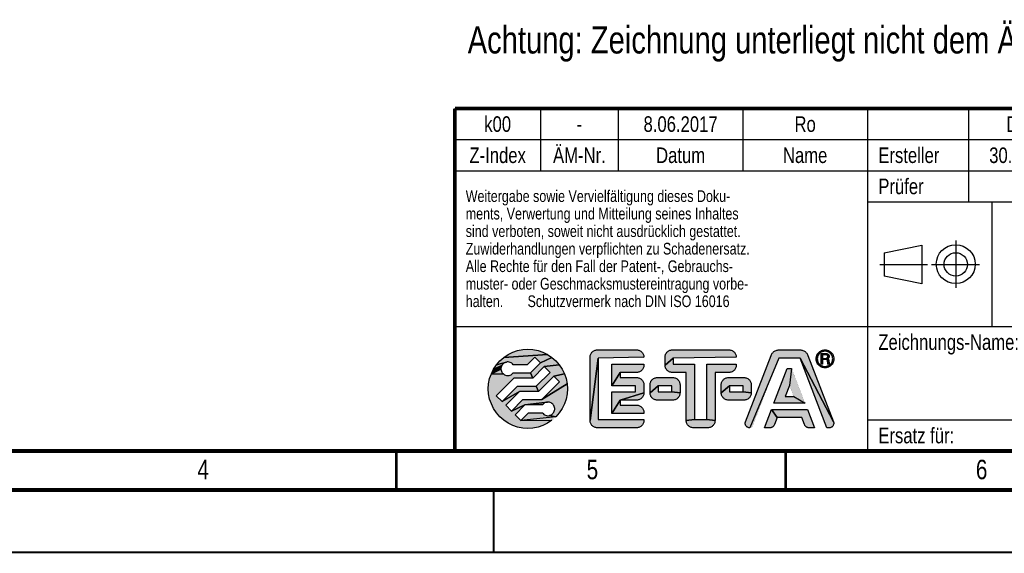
# Model space of a CAD drawing. Header units: millimetres. Extents: x 0 to 420, y 0 to 297.
# Tile 21 of 44: x 169 to 296, y 0 to 68. Entities that reach past the tile are written whole.
import ezdxf

# ---------------------------------------------------------------- set-up
doc = ezdxf.new("R2010")
doc.units = ezdxf.units.MM
doc.header["$LTSCALE"] = 23.1
doc.layers.get('0').update_dxf_attribs({"linetype": 'CONTINUOUS'})
for name, color, linetype in [('_NOTIZEN', 7, 'CONTINUOUS'), ('T-PM12-T0X-00-LOAD_DXF_FORMAT', 7, 'CONTINUOUS'), ('T-PM12-T0X-00-LOAD_DXF_TEXT', 7, 'CONTINUOUS'), ('T-PM12-T0X-0DXF_CONTINUOUS_LINE', 7, 'CONTINUOUS')]:
    doc.layers.add(name, color=color, linetype=linetype)
doc.styles.get("Standard").update_dxf_attribs({"font": 'txt', "width": 0.8})

# ---------------------------------------------------------------- blocks, each defined once
blk = doc.blocks.new('PROJEKTIONSMETHODE_BL0', base_point=(286, 37))
at = {"layer": 'T-PM12-T0X-0DXF_CONTINUOUS_LINE', "color": 5, "linetype": 'Continuous'}
for p, q in [((280.15, 38.46), (284.98, 39.46)), ((284.98, 39.46), (284.98, 34.5)), ((280.15, 38.46), (280.15, 35.45)), ((284.98, 34.5), (280.15, 35.45))]:
    blk.add_line(p, q, dxfattribs=at)
at = {"layer": 'T-PM12-T0X-0DXF_CONTINUOUS_LINE', "color": 9, "linetype": 'Continuous'}
for p, q in [((289.34, 40.05), (289.34, 33.95)), ((279.61, 36.95), (285.7, 36.95)), ((286.25, 36.95), (292.39, 36.95))]:
    blk.add_line(p, q, dxfattribs=at)
at = {"layer": 'T-PM12-T0X-0DXF_CONTINUOUS_LINE', "color": 5, "linetype": 'Continuous'}
for centre, radius in [((289.35, 37.01), 2.5), ((289.35, 36.98), 1.5)]:
    blk.add_circle(centre, radius, dxfattribs=at)
blk = doc.blocks.new('FRM-LOGO_BL3', base_point=(251.5, 21))
at = {"layer": 'T-PM12-T0X-0DXF_CONTINUOUS_LINE', "linetype": 'Continuous', "true_color": 0x0ba1e2}
for points in [[(235.27, 25.06), (234.31, 24.1), (232.5, 24.1), (232.42, 24.19), (232.33, 24.28), (232.22, 24.34), (232.11, 24.4), (231.99, 24.43), (231.87, 24.45), (231.74, 24.45), (231.62, 24.43), (230.35, 24.09), (230.79, 24.59), (231.29, 25.03), (236.92, 25.4), (237.47, 25.03), (236.01, 24.32)], [(234.38, 26.08), (235.04, 26.04), (235.69, 25.91), (236.32, 25.69), (236.92, 25.4), (231.29, 25.03), (231.84, 25.4), (232.43, 25.69), (233.06, 25.91), (233.72, 26.04)], [(243.21, 25.99), (243.3, 26), (248.35, 26), (248.45, 25.99), (248.55, 25.98), (248.64, 25.95), (248.73, 25.92), (248.82, 25.88), (248.9, 25.82), (248.97, 25.76), (249.04, 25.69), (249.1, 25.62), (249.16, 25.54), (249.2, 25.45), (249.23, 25.36), (249.26, 25.27), (249.27, 25.17), (249.28, 25.07), (243.43, 24.95), (242.38, 16.92), (242.38, 25.07), (242.38, 25.17), (242.4, 25.27), (242.42, 25.36), (242.46, 25.45), (242.5, 25.54), (242.56, 25.62), (242.62, 25.69), (242.69, 25.76), (242.76, 25.82), (242.84, 25.88), (242.93, 25.92), (243.02, 25.95), (243.11, 25.98)], [(252.83, 25.99), (252.93, 26), (260.23, 26), (260.33, 25.99), (260.42, 25.98), (260.51, 25.95), (260.61, 25.92), (260.69, 25.88), (260.77, 25.82), (260.85, 25.76), (260.92, 25.69), (260.98, 25.62), (261.03, 25.54), (261.07, 25.45), (261.11, 25.36), (261.13, 25.27), (261.15, 25.17), (261.15, 25.07), (253.05, 24.95), (252, 24.02), (252, 25.07), (252.01, 25.17), (252.02, 25.27), (252.05, 25.36), (252.08, 25.45), (252.13, 25.54), (252.18, 25.62), (252.24, 25.69), (252.31, 25.76), (252.39, 25.82), (252.47, 25.88), (252.55, 25.92), (252.64, 25.95), (252.74, 25.98)], [(266.55, 26), (266.65, 26), (269.32, 26), (269.43, 26), (269.53, 25.98), (269.63, 25.96), (269.72, 25.93), (269.82, 25.88), (269.9, 25.83), (269.99, 25.78), (270.07, 25.71), (270.14, 25.64), (270.2, 25.56), (270.26, 25.48), (270.31, 25.39), (270.35, 25.3), (273.64, 16.78), (269.36, 24.95), (266.62, 24.95), (262.88, 16), (262.81, 16), (262.75, 16.01), (262.68, 16.03), (262.62, 16.06), (262.57, 16.09), (262.51, 16.13), (262.47, 16.17), (262.42, 16.22), (262.39, 16.28), (262.35, 16.34), (262.33, 16.4), (262.31, 16.46), (262.3, 16.52), (262.3, 16.59), (262.31, 16.66), (262.32, 16.72), (262.34, 16.78), (265.63, 25.3), (265.67, 25.39), (265.72, 25.48), (265.78, 25.56), (265.84, 25.64), (265.91, 25.71), (265.99, 25.78), (266.07, 25.83), (266.16, 25.88), (266.26, 25.93), (266.35, 25.96), (266.45, 25.98)], [(271.76, 25.45), (271.69, 25.34), (271.63, 25.23), (271.59, 25.11), (271.57, 24.98), (271.56, 24.85), (271.41, 24.7), (271.4, 24.85), (271.41, 25), (271.44, 25.15), (271.49, 25.29), (271.55, 25.43), (271.85, 25.55)], [(272.17, 25.76), (272.05, 25.71), (271.95, 25.64), (271.85, 25.55), (271.55, 25.43), (271.64, 25.55), (271.74, 25.66), (271.85, 25.76), (272.42, 25.83), (272.29, 25.81)], [(272.55, 26), (272.7, 25.99), (272.85, 25.96), (272.99, 25.91), (273.12, 25.85), (273.25, 25.76), (273.36, 25.66), (273.46, 25.55), (273.55, 25.43), (273.61, 25.29), (273.66, 25.15), (273.69, 25), (273.7, 24.85), (273.69, 24.7), (273.66, 24.55), (273.61, 24.41), (273.55, 24.28), (273.46, 24.15), (273.36, 24.04), (273.25, 23.94), (272.81, 23.89), (272.93, 23.94), (273.04, 23.99), (273.15, 24.06), (273.25, 24.15), (273.33, 24.25), (273.41, 24.35), (273.46, 24.47), (273.51, 24.59), (273.53, 24.72), (273.54, 24.85), (273.53, 24.98), (273.51, 25.11), (273.46, 25.23), (273.41, 25.34), (273.33, 25.45), (273.25, 25.55), (273.15, 25.64), (273.04, 25.71), (272.93, 25.76), (272.81, 25.81), (272.68, 25.83), (272.55, 25.84), (272.42, 25.83), (271.85, 25.76), (271.97, 25.85), (272.11, 25.91), (272.25, 25.96), (272.4, 25.99)], [(272.23, 25.38), (272.05, 24.16), (272.05, 25.54), (272.71, 25.54), (272.76, 25.54), (272.8, 25.53), (272.85, 25.51), (272.89, 25.49), (272.94, 25.46), (272.97, 25.43), (273, 25.4), (273.03, 25.35), (273.05, 25.31), (273.07, 25.27), (273.08, 25.22), (273.09, 25.17), (273.08, 25.12), (273.07, 25.07), (273.06, 25.02), (273.04, 24.98), (273.01, 24.94), (272.98, 24.9), (272.71, 24.91), (272.74, 24.92), (272.76, 24.93), (272.79, 24.94), (272.82, 24.96), (272.84, 24.98), (272.86, 25), (272.88, 25.03), (272.89, 25.06), (272.9, 25.09), (272.91, 25.12), (272.91, 25.15), (272.91, 25.18), (272.9, 25.21), (272.89, 25.24), (272.88, 25.26), (272.86, 25.29), (272.84, 25.31), (272.82, 25.33), (272.79, 25.35), (272.76, 25.36), (272.74, 25.37), (272.71, 25.38), (272.68, 25.38)], [(272.68, 24.91), (272.71, 24.91), (272.98, 24.9), (272.23, 24.75), (272.23, 24.16), (272.05, 24.16), (272.23, 25.38), (272.23, 24.91)], [(231.1, 24.1), (231.04, 23.99), (229.98, 23.54), (230.35, 24.09), (231.62, 24.43), (231.5, 24.39), (231.38, 24.34), (231.28, 24.28), (231.19, 24.19)], [(237.97, 24.59), (238.41, 24.09), (236.48, 23.85), (235.02, 22.38), (234.74, 23.05), (236.01, 24.32), (237.47, 25.03)], [(238.41, 24.09), (238.78, 23.54), (239.07, 22.94), (237.7, 22.63), (235.73, 20.67), (235.45, 21.33), (237.23, 23.1), (236.48, 23.85)], [(249.28, 17.05), (249.28, 16.92), (249.27, 16.83), (249.26, 16.73), (249.23, 16.64), (249.2, 16.55), (249.16, 16.46), (249.1, 16.38), (249.04, 16.31), (248.97, 16.24), (248.9, 16.18), (248.82, 16.12), (248.73, 16.08), (248.64, 16.05), (248.55, 16.02), (248.45, 16.01), (248.35, 16), (243.3, 16), (243.21, 16.01), (243.11, 16.02), (243.02, 16.05), (242.93, 16.08), (242.84, 16.12), (242.76, 16.18), (242.69, 16.24), (242.62, 16.31), (242.56, 16.38), (242.5, 16.46), (242.46, 16.55), (242.42, 16.64), (242.4, 16.73), (242.38, 16.83), (242.38, 16.92), (243.43, 24.95), (243.43, 17.05)], [(248.45, 23.11), (248.35, 23.1), (246.23, 23.1), (245.18, 21.4), (245.18, 24.15), (249.28, 24.15), (249.28, 24.02), (249.27, 23.93), (249.26, 23.83), (249.23, 23.74), (249.2, 23.65), (249.16, 23.56), (249.1, 23.48), (249.04, 23.41), (248.97, 23.34), (248.9, 23.28), (248.82, 23.22), (248.73, 23.18), (248.64, 23.15), (248.55, 23.12)], [(255.78, 24.15), (255.78, 17.05), (254.73, 16.92), (254.73, 23.1), (252.93, 23.1), (252.83, 23.11), (252.74, 23.12), (252.64, 23.15), (252.55, 23.18), (252.47, 23.22), (252.39, 23.28), (252.31, 23.34), (252.24, 23.41), (252.18, 23.48), (252.13, 23.56), (252.08, 23.65), (252.05, 23.74), (252.02, 23.83), (252.01, 23.93), (252, 24.02), (253.05, 24.95), (253.05, 24.15)], [(260.33, 23.11), (260.23, 23.1), (258.43, 23.1), (258.43, 16.92), (257.38, 17.05), (257.38, 24.15), (261.15, 24.15), (261.15, 24.02), (261.15, 23.93), (261.13, 23.83), (261.11, 23.74), (261.07, 23.65), (261.03, 23.56), (260.98, 23.48), (260.92, 23.41), (260.85, 23.34), (260.77, 23.28), (260.69, 23.22), (260.61, 23.18), (260.51, 23.15), (260.42, 23.12)], [(273.17, 16), (273.1, 16), (272.81, 16), (269.36, 24.95), (273.64, 16.78), (273.66, 16.72), (273.67, 16.66), (273.68, 16.59), (273.67, 16.52), (273.66, 16.46), (273.65, 16.4), (273.62, 16.34), (273.59, 16.28), (273.56, 16.22), (273.51, 16.17), (273.46, 16.13), (273.41, 16.09), (273.35, 16.06), (273.29, 16.03), (273.23, 16.01)], [(271.57, 24.72), (271.59, 24.59), (271.63, 24.47), (271.69, 24.35), (271.76, 24.25), (271.64, 24.15), (271.55, 24.28), (271.49, 24.41), (271.44, 24.55), (271.41, 24.7), (271.56, 24.85)], [(271.85, 24.15), (271.95, 24.06), (272.05, 23.99), (272.17, 23.94), (271.97, 23.85), (271.85, 23.94), (271.74, 24.04), (271.64, 24.15), (271.76, 24.25)], [(272.23, 24.75), (272.98, 24.9), (272.95, 24.87), (272.91, 24.84), (272.92, 24.83), (272.94, 24.82), (272.96, 24.81), (272.98, 24.79), (272.99, 24.78), (273.01, 24.76), (273.02, 24.75), (273.03, 24.73), (273.04, 24.71), (273.05, 24.69), (273.05, 24.67), (273.06, 24.64), (273.06, 24.62), (273.07, 24.29), (273.07, 24.28), (272.9, 24.27), (272.9, 24.29), (272.88, 24.57), (272.88, 24.59), (272.88, 24.61), (272.87, 24.63), (272.87, 24.64), (272.86, 24.66), (272.85, 24.68), (272.83, 24.69), (272.82, 24.71), (272.8, 24.72), (272.79, 24.73), (272.77, 24.74), (272.75, 24.74), (272.73, 24.75), (272.71, 24.75), (272.69, 24.75)], [(273.08, 24.27), (273.08, 24.26), (272.9, 24.24), (272.9, 24.27), (273.07, 24.28)], [(273.08, 24.25), (273.09, 24.24), (272.9, 24.22), (272.9, 24.24), (273.08, 24.26)], [(273.1, 24.23), (273.1, 24.22), (272.91, 24.2), (272.9, 24.22), (273.09, 24.24), (273.09, 24.24)], [(273.12, 24.21), (273.12, 24.2), (272.91, 24.18), (272.91, 24.2), (273.1, 24.22), (273.11, 24.21)], [(273.14, 24.19), (273.14, 24.16), (272.92, 24.16), (272.91, 24.18), (273.12, 24.2), (273.13, 24.2)], [(232.42, 22.96), (232.5, 23.05), (234.74, 23.05), (235.02, 22.38), (232.59, 22.38), (230.32, 20.11), (231.06, 19.37), (233.3, 20.67), (231.53, 18.9), (232.28, 18.15), (234.01, 18.95), (232.75, 17.68), (233.49, 16.94), (237.47, 16.97), (236.92, 16.6), (236.32, 16.31), (235.69, 16.09), (235.04, 15.96), (234.38, 15.92), (233.72, 15.96), (233.06, 16.09), (232.43, 16.31), (231.84, 16.6), (231.29, 16.97), (230.79, 17.41), (230.35, 17.91), (229.98, 18.46), (229.69, 19.06), (229.47, 19.69), (229.34, 20.34), (229.3, 21), (229.34, 21.66), (229.47, 22.31), (229.69, 22.94), (231.28, 22.87), (231.38, 22.81), (231.5, 22.76), (231.62, 22.72), (231.74, 22.7), (231.87, 22.7), (231.99, 22.72), (232.11, 22.75), (232.22, 22.81), (232.33, 22.87)], [(230.93, 23.64), (230.93, 23.51), (229.69, 22.94), (229.98, 23.54), (231.04, 23.99), (230.98, 23.88), (230.95, 23.76)], [(231.19, 22.96), (231.28, 22.87), (229.69, 22.94), (230.93, 23.51), (230.95, 23.39), (230.98, 23.27), (231.04, 23.16), (231.1, 23.05)], [(239.07, 22.94), (239.29, 22.31), (239.42, 21.66), (236.17, 19.62), (238.44, 21.89), (237.7, 22.63)], [(249.28, 21.52), (249.28, 20.47), (246.23, 19.55), (245.18, 17.85), (245.18, 20.6), (248.23, 20.6), (248.23, 21.4), (245.18, 21.4), (246.23, 23.1), (246.23, 22.45), (248.35, 22.45), (248.45, 22.44), (248.55, 22.43), (248.64, 22.4), (248.73, 22.37), (248.82, 22.33), (248.9, 22.27), (248.97, 22.21), (249.04, 22.14), (249.1, 22.07), (249.16, 21.99), (249.2, 21.9), (249.23, 21.81), (249.26, 21.72), (249.27, 21.62)], [(268.54, 20), (269.99, 19.15), (265.99, 19.15), (267.71, 23.6), (268.27, 23.6), (267.99, 21.42), (267.44, 20)], [(272.55, 23.86), (272.68, 23.87), (273.25, 23.94), (273.12, 23.85), (272.99, 23.79), (272.85, 23.74), (272.7, 23.71), (272.55, 23.7), (272.4, 23.71), (272.25, 23.74), (272.11, 23.79), (271.97, 23.85), (272.17, 23.94), (272.29, 23.89), (272.42, 23.87)], [(239.29, 19.69), (239.07, 19.06), (238.78, 18.46), (238.41, 17.91), (237.97, 17.41), (237.14, 17.57), (237.26, 17.61), (237.37, 17.66), (237.48, 17.72), (237.57, 17.81), (237.65, 17.9), (237.72, 18.01), (237.77, 18.12), (237.81, 18.24), (237.83, 18.36), (237.83, 18.49), (237.81, 18.61), (237.77, 18.73), (237.72, 18.84), (237.65, 18.95), (237.57, 19.04), (237.48, 19.13), (237.37, 19.19), (237.26, 19.24), (237.14, 19.28), (237.02, 19.3), (236.89, 19.3), (234.01, 18.95), (232.28, 18.15), (233.74, 19.62), (236.17, 19.62), (239.42, 21.66), (239.46, 21), (239.42, 20.34)], [(250.91, 22.44), (251, 22.45), (253, 22.45), (253.1, 22.44), (253.2, 22.43), (253.29, 22.4), (253.38, 22.37), (253.47, 22.33), (253.55, 22.27), (253.62, 22.21), (253.69, 22.14), (253.75, 22.07), (253.81, 21.99), (253.85, 21.9), (253.88, 21.81), (253.91, 21.72), (253.92, 21.62), (253.93, 21.52), (253.93, 20.47), (252.88, 20.6), (252.88, 21.4), (251.13, 21.4), (250.08, 20.47), (250.08, 21.52), (250.08, 21.62), (250.1, 21.72), (250.12, 21.81), (250.16, 21.9), (250.2, 21.99), (250.26, 22.07), (250.32, 22.14), (250.39, 22.21), (250.46, 22.27), (250.54, 22.33), (250.63, 22.37), (250.72, 22.4), (250.81, 22.43)], [(260.06, 22.44), (260.15, 22.45), (262.15, 22.45), (262.25, 22.44), (262.35, 22.43), (262.44, 22.4), (262.53, 22.37), (262.62, 22.33), (262.7, 22.27), (262.77, 22.21), (262.84, 22.14), (262.9, 22.07), (262.96, 21.99), (263, 21.9), (263.03, 21.81), (263.06, 21.72), (263.07, 21.62), (263.08, 21.52), (263.08, 20.47), (262.03, 20.6), (262.03, 21.4), (260.28, 21.4), (259.23, 20.47), (259.23, 21.52), (259.23, 21.62), (259.25, 21.72), (259.27, 21.81), (259.31, 21.9), (259.35, 21.99), (259.41, 22.07), (259.47, 22.14), (259.54, 22.21), (259.61, 22.27), (259.69, 22.33), (259.78, 22.37), (259.87, 22.4), (259.96, 22.43)], [(233.3, 20.67), (231.06, 19.37), (233.03, 21.33), (235.45, 21.33), (235.73, 20.67)], [(248.45, 19.56), (248.35, 19.55), (246.23, 19.55), (249.28, 20.47), (249.27, 20.38), (249.26, 20.28), (249.23, 20.19), (249.2, 20.1), (249.16, 20.01), (249.1, 19.93), (249.04, 19.86), (248.97, 19.79), (248.9, 19.73), (248.82, 19.67), (248.73, 19.63), (248.64, 19.6), (248.55, 19.57)], [(252.88, 20.6), (253.93, 20.47), (253.92, 20.38), (253.91, 20.28), (253.88, 20.19), (253.85, 20.1), (253.81, 20.01), (253.75, 19.93), (253.69, 19.86), (253.62, 19.79), (253.55, 19.73), (253.47, 19.67), (253.38, 19.63), (253.29, 19.6), (253.2, 19.57), (253.1, 19.56), (253, 19.55), (251, 19.55), (250.91, 19.56), (250.81, 19.57), (250.72, 19.6), (250.63, 19.63), (250.54, 19.67), (250.46, 19.73), (250.39, 19.79), (250.32, 19.86), (250.26, 19.93), (250.2, 20.01), (250.16, 20.1), (250.12, 20.19), (250.1, 20.28), (250.08, 20.38), (250.08, 20.47), (251.13, 21.4), (251.13, 20.6)], [(262.03, 20.6), (263.08, 20.47), (263.07, 20.38), (263.06, 20.28), (263.03, 20.19), (263, 20.1), (262.96, 20.01), (262.9, 19.93), (262.84, 19.86), (262.77, 19.79), (262.7, 19.73), (262.62, 19.67), (262.53, 19.63), (262.44, 19.6), (262.35, 19.57), (262.25, 19.56), (262.15, 19.55), (260.15, 19.55), (260.06, 19.56), (259.96, 19.57), (259.87, 19.6), (259.78, 19.63), (259.69, 19.67), (259.61, 19.73), (259.54, 19.79), (259.47, 19.86), (259.41, 19.93), (259.35, 20.01), (259.31, 20.1), (259.27, 20.19), (259.25, 20.28), (259.23, 20.38), (259.23, 20.47), (260.28, 21.4), (260.28, 20.6)], [(236.34, 19.04), (236.25, 18.95), (234.01, 18.95), (236.89, 19.3), (236.77, 19.28), (236.65, 19.25), (236.54, 19.19), (236.43, 19.13)], [(249.28, 17.98), (249.28, 17.85), (245.18, 17.85), (246.23, 19.55), (246.23, 18.9), (248.35, 18.9), (248.45, 18.89), (248.55, 18.88), (248.64, 18.85), (248.73, 18.82), (248.82, 18.78), (248.9, 18.72), (248.97, 18.66), (249.04, 18.59), (249.1, 18.52), (249.16, 18.44), (249.2, 18.35), (249.23, 18.26), (249.26, 18.17), (249.27, 18.07)], [(236.89, 17.55), (237.02, 17.55), (237.14, 17.57), (237.97, 17.41), (233.49, 16.94), (234.45, 17.9), (236.25, 17.9), (236.34, 17.81), (236.43, 17.72), (236.54, 17.66), (236.65, 17.6), (236.77, 17.57)], [(265.53, 16), (265.47, 16), (264.77, 16), (265.68, 18.35), (266.4, 17.3), (266.05, 16.4), (266.03, 16.35), (266, 16.3), (265.97, 16.25), (265.93, 16.2), (265.89, 16.16), (265.85, 16.13), (265.8, 16.09), (265.75, 16.07), (265.7, 16.04), (265.64, 16.02), (265.58, 16.01)], [(270.3, 18.35), (271.21, 16), (270.51, 16), (270.45, 16), (270.39, 16.01), (270.34, 16.02), (270.28, 16.04), (270.23, 16.07), (270.18, 16.09), (270.13, 16.13), (270.09, 16.16), (270.05, 16.2), (270.01, 16.25), (269.98, 16.3), (269.95, 16.35), (269.93, 16.4), (269.58, 17.3), (266.4, 17.3), (265.68, 18.35)], [(257.38, 17.05), (258.43, 16.92), (258.42, 16.83), (258.41, 16.73), (258.38, 16.64), (258.35, 16.55), (258.31, 16.46), (258.25, 16.38), (258.19, 16.31), (258.12, 16.24), (258.05, 16.18), (257.97, 16.12), (257.88, 16.08), (257.79, 16.05), (257.7, 16.02), (257.6, 16.01), (257.5, 16), (255.65, 16), (255.56, 16.01), (255.46, 16.02), (255.37, 16.05), (255.28, 16.08), (255.19, 16.12), (255.11, 16.18), (255.04, 16.24), (254.97, 16.31), (254.91, 16.38), (254.85, 16.46), (254.81, 16.55), (254.77, 16.64), (254.75, 16.73), (254.73, 16.83), (254.73, 16.92), (255.78, 17.05)]]:
    blk.add_hatch(color=142, dxfattribs=at).paths.add_polyline_path(points)
at = {"layer": 'T-PM12-T0X-0DXF_CONTINUOUS_LINE', "color": 142, "linetype": 'Continuous', "true_color": 0x0ba1e2, "const_width": 0.01}
for points in [[(239.46, 21, 1), (229.3, 21)], [(243.3, 26, 0.414214), (242.38, 25.07)], [(249.28, 25.07, 0.414214), (248.35, 26)], [(252.93, 26, 0.414214), (252, 25.07)], [(261.15, 25.07, 0.414214), (260.23, 26)], [(266.65, 26, 0.309998), (265.63, 25.3)], [(270.35, 25.3, 0.309998), (269.32, 26)], [(273.7, 24.85, 1), (271.4, 24.85)], [(273.54, 24.85, 1), (271.56, 24.85)], [(272.68, 24.91, 1), (272.68, 25.38)], [(272.91, 24.84, 0.756108), (272.71, 25.54)], [(232.5, 24.1, 3), (232.5, 23.05)], [(271.4, 24.85, 1), (273.7, 24.85)], [(271.56, 24.85, 1), (273.54, 24.85)], [(272.88, 24.57, 0.401491), (272.69, 24.75)], [(272.9, 24.29, 0.068239), (272.92, 24.16)], [(273.06, 24.62, 0.294001), (272.91, 24.84)], [(273.07, 24.29, 0.281712), (273.14, 24.19)], [(248.35, 23.1, 0.414214), (249.28, 24.02)], [(252, 24.02, 0.414214), (252.93, 23.1)], [(260.23, 23.1, 0.414214), (261.15, 24.02)], [(249.28, 21.52, 0.414214), (248.35, 22.45)], [(251, 22.45, 0.414214), (250.08, 21.52)], [(253.93, 21.52, 0.414214), (253, 22.45)], [(260.15, 22.45, 0.414214), (259.23, 21.52)], [(263.08, 21.52, 0.414214), (262.15, 22.45)], [(229.3, 21, 1), (239.46, 21)], [(248.35, 19.55, 0.414214), (249.28, 20.47)], [(250.08, 20.47, 0.414214), (251, 19.55)], [(253, 19.55, 0.414214), (253.93, 20.47)], [(259.23, 20.47, 0.414214), (260.15, 19.55)], [(262.15, 19.55, 0.414214), (263.08, 20.47)], [(236.25, 17.9, 3), (236.25, 18.95)], [(249.28, 17.98, 0.414214), (248.35, 18.9)], [(242.38, 16.92, 0.414214), (243.3, 16)], [(248.35, 16, 0.414214), (249.28, 16.92)], [(254.73, 16.92, 0.414214), (255.65, 16)], [(257.5, 16, 0.414214), (258.43, 16.92)], [(262.34, 16.78, 0.526719), (262.88, 16)], [(273.1, 16, 0.526719), (273.64, 16.78)], [(265.47, 16, 0.309998), (266.05, 16.4)], [(269.93, 16.4, 0.309998), (270.51, 16)]]:
    blk.add_lwpolyline(points, format="xyb", dxfattribs=at)
at = {"layer": 'T-PM12-T0X-0DXF_CONTINUOUS_LINE', "color": 142, "linetype": 'Continuous', "true_color": 0x0ba1e2}
for points in [[(235.27, 25.06), (234.31, 24.1), (232.5, 24.1), (232.42, 24.19), (232.33, 24.28), (232.22, 24.34), (232.11, 24.4), (231.99, 24.43), (231.87, 24.45), (231.74, 24.45), (231.62, 24.43), (230.35, 24.09), (230.79, 24.59), (231.29, 25.03), (236.92, 25.4), (237.47, 25.03), (236.01, 24.32), (235.27, 25.06)], [(234.38, 26.08), (235.04, 26.04), (235.69, 25.91), (236.32, 25.69), (236.92, 25.4), (231.29, 25.03), (231.84, 25.4), (232.43, 25.69), (233.06, 25.91), (233.72, 26.04), (234.38, 26.08)], [(243.21, 25.99), (243.3, 26), (248.35, 26), (248.45, 25.99), (248.55, 25.98), (248.64, 25.95), (248.73, 25.92), (248.82, 25.88), (248.9, 25.82), (248.97, 25.76), (249.04, 25.69), (249.1, 25.62), (249.16, 25.54), (249.2, 25.45), (249.23, 25.36), (249.26, 25.27), (249.27, 25.17), (249.28, 25.07), (243.43, 24.95), (242.38, 16.92), (242.38, 25.07), (242.38, 25.17), (242.4, 25.27), (242.42, 25.36), (242.46, 25.45), (242.5, 25.54), (242.56, 25.62), (242.62, 25.69), (242.69, 25.76), (242.76, 25.82), (242.84, 25.88), (242.93, 25.92), (243.02, 25.95), (243.11, 25.98), (243.21, 25.99)], [(252.83, 25.99), (252.93, 26), (260.23, 26), (260.33, 25.99), (260.42, 25.98), (260.51, 25.95), (260.61, 25.92), (260.69, 25.88), (260.77, 25.82), (260.85, 25.76), (260.92, 25.69), (260.98, 25.62), (261.03, 25.54), (261.07, 25.45), (261.11, 25.36), (261.13, 25.27), (261.15, 25.17), (261.15, 25.07), (253.05, 24.95), (252, 24.02), (252, 25.07), (252.01, 25.17), (252.02, 25.27), (252.05, 25.36), (252.08, 25.45), (252.13, 25.54), (252.18, 25.62), (252.24, 25.69), (252.31, 25.76), (252.39, 25.82), (252.47, 25.88), (252.55, 25.92), (252.64, 25.95), (252.74, 25.98), (252.83, 25.99)], [(266.55, 26), (266.65, 26), (269.32, 26), (269.43, 26), (269.53, 25.98), (269.63, 25.96), (269.72, 25.93), (269.82, 25.88), (269.9, 25.83), (269.99, 25.78), (270.07, 25.71), (270.14, 25.64), (270.2, 25.56), (270.26, 25.48), (270.31, 25.39), (270.35, 25.3), (273.64, 16.78), (269.36, 24.95), (266.62, 24.95), (262.88, 16), (262.81, 16), (262.75, 16.01), (262.68, 16.03), (262.62, 16.06), (262.57, 16.09), (262.51, 16.13), (262.47, 16.17), (262.42, 16.22), (262.39, 16.28), (262.35, 16.34), (262.33, 16.4), (262.31, 16.46), (262.3, 16.52), (262.3, 16.59), (262.31, 16.66), (262.32, 16.72), (262.34, 16.78), (265.63, 25.3), (265.67, 25.39), (265.72, 25.48), (265.78, 25.56), (265.84, 25.64), (265.91, 25.71), (265.99, 25.78), (266.07, 25.83), (266.16, 25.88), (266.26, 25.93), (266.35, 25.96), (266.45, 25.98), (266.55, 26)], [(271.76, 25.45), (271.69, 25.34), (271.63, 25.23), (271.59, 25.11), (271.57, 24.98), (271.56, 24.85), (271.41, 24.7), (271.4, 24.85), (271.41, 25), (271.44, 25.15), (271.49, 25.29), (271.55, 25.43), (271.85, 25.55), (271.76, 25.45)], [(272.17, 25.76), (272.05, 25.71), (271.95, 25.64), (271.85, 25.55), (271.55, 25.43), (271.64, 25.55), (271.74, 25.66), (271.85, 25.76), (272.42, 25.83), (272.29, 25.81), (272.17, 25.76)], [(272.55, 26), (272.7, 25.99), (272.85, 25.96), (272.99, 25.91), (273.12, 25.85), (273.25, 25.76), (273.36, 25.66), (273.46, 25.55), (273.55, 25.43), (273.61, 25.29), (273.66, 25.15), (273.69, 25), (273.7, 24.85), (273.69, 24.7), (273.66, 24.55), (273.61, 24.41), (273.55, 24.28), (273.46, 24.15), (273.36, 24.04), (273.25, 23.94), (272.81, 23.89), (272.93, 23.94), (273.04, 23.99), (273.15, 24.06), (273.25, 24.15), (273.33, 24.25), (273.41, 24.35), (273.46, 24.47), (273.51, 24.59), (273.53, 24.72), (273.54, 24.85), (273.53, 24.98), (273.51, 25.11), (273.46, 25.23), (273.41, 25.34), (273.33, 25.45), (273.25, 25.55), (273.15, 25.64), (273.04, 25.71), (272.93, 25.76), (272.81, 25.81), (272.68, 25.83), (272.55, 25.84), (272.42, 25.83), (271.85, 25.76), (271.97, 25.85), (272.11, 25.91), (272.25, 25.96), (272.4, 25.99), (272.55, 26)], [(272.23, 25.38), (272.05, 24.16), (272.05, 25.54), (272.71, 25.54), (272.76, 25.54), (272.8, 25.53), (272.85, 25.51), (272.89, 25.49), (272.94, 25.46), (272.97, 25.43), (273, 25.4), (273.03, 25.35), (273.05, 25.31), (273.07, 25.27), (273.08, 25.22), (273.09, 25.17), (273.08, 25.12), (273.07, 25.07), (273.06, 25.02), (273.04, 24.98), (273.01, 24.94), (272.98, 24.9), (272.71, 24.91), (272.74, 24.92), (272.76, 24.93), (272.79, 24.94), (272.82, 24.96), (272.84, 24.98), (272.86, 25), (272.88, 25.03), (272.89, 25.06), (272.9, 25.09), (272.91, 25.12), (272.91, 25.15), (272.91, 25.18), (272.9, 25.21), (272.89, 25.24), (272.88, 25.26), (272.86, 25.29), (272.84, 25.31), (272.82, 25.33), (272.79, 25.35), (272.76, 25.36), (272.74, 25.37), (272.71, 25.38), (272.68, 25.38), (272.23, 25.38)], [(272.68, 24.91), (272.71, 24.91), (272.98, 24.9), (272.23, 24.75), (272.23, 24.16), (272.05, 24.16), (272.23, 25.38), (272.23, 24.91), (272.68, 24.91)], [(231.1, 24.1), (231.04, 23.99), (229.98, 23.54), (230.35, 24.09), (231.62, 24.43), (231.5, 24.39), (231.38, 24.34), (231.28, 24.28), (231.19, 24.19), (231.1, 24.1)], [(237.97, 24.59), (238.41, 24.09), (236.48, 23.85), (235.02, 22.38), (234.74, 23.05), (236.01, 24.32), (237.47, 25.03), (237.97, 24.59)], [(238.41, 24.09), (238.78, 23.54), (239.07, 22.94), (237.7, 22.63), (235.73, 20.67), (235.45, 21.33), (237.23, 23.1), (236.48, 23.85), (238.41, 24.09)], [(249.28, 17.05), (249.28, 16.92), (249.27, 16.83), (249.26, 16.73), (249.23, 16.64), (249.2, 16.55), (249.16, 16.46), (249.1, 16.38), (249.04, 16.31), (248.97, 16.24), (248.9, 16.18), (248.82, 16.12), (248.73, 16.08), (248.64, 16.05), (248.55, 16.02), (248.45, 16.01), (248.35, 16), (243.3, 16), (243.21, 16.01), (243.11, 16.02), (243.02, 16.05), (242.93, 16.08), (242.84, 16.12), (242.76, 16.18), (242.69, 16.24), (242.62, 16.31), (242.56, 16.38), (242.5, 16.46), (242.46, 16.55), (242.42, 16.64), (242.4, 16.73), (242.38, 16.83), (242.38, 16.92), (243.43, 24.95), (243.43, 17.05), (249.28, 17.05)], [(248.45, 23.11), (248.35, 23.1), (246.23, 23.1), (245.18, 21.4), (245.18, 24.15), (249.28, 24.15), (249.28, 24.02), (249.27, 23.93), (249.26, 23.83), (249.23, 23.74), (249.2, 23.65), (249.16, 23.56), (249.1, 23.48), (249.04, 23.41), (248.97, 23.34), (248.9, 23.28), (248.82, 23.22), (248.73, 23.18), (248.64, 23.15), (248.55, 23.12), (248.45, 23.11)], [(255.78, 24.15), (255.78, 17.05), (254.73, 16.92), (254.73, 23.1), (252.93, 23.1), (252.83, 23.11), (252.74, 23.12), (252.64, 23.15), (252.55, 23.18), (252.47, 23.22), (252.39, 23.28), (252.31, 23.34), (252.24, 23.41), (252.18, 23.48), (252.13, 23.56), (252.08, 23.65), (252.05, 23.74), (252.02, 23.83), (252.01, 23.93), (252, 24.02), (253.05, 24.95), (253.05, 24.15), (255.78, 24.15)], [(260.33, 23.11), (260.23, 23.1), (258.43, 23.1), (258.43, 16.92), (257.38, 17.05), (257.38, 24.15), (261.15, 24.15), (261.15, 24.02), (261.15, 23.93), (261.13, 23.83), (261.11, 23.74), (261.07, 23.65), (261.03, 23.56), (260.98, 23.48), (260.92, 23.41), (260.85, 23.34), (260.77, 23.28), (260.69, 23.22), (260.61, 23.18), (260.51, 23.15), (260.42, 23.12), (260.33, 23.11)], [(273.17, 16), (273.1, 16), (272.81, 16), (269.36, 24.95), (273.64, 16.78), (273.66, 16.72), (273.67, 16.66), (273.68, 16.59), (273.67, 16.52), (273.66, 16.46), (273.65, 16.4), (273.62, 16.34), (273.59, 16.28), (273.56, 16.22), (273.51, 16.17), (273.46, 16.13), (273.41, 16.09), (273.35, 16.06), (273.29, 16.03), (273.23, 16.01), (273.17, 16)], [(271.57, 24.72), (271.59, 24.59), (271.63, 24.47), (271.69, 24.35), (271.76, 24.25), (271.64, 24.15), (271.55, 24.28), (271.49, 24.41), (271.44, 24.55), (271.41, 24.7), (271.56, 24.85), (271.57, 24.72)], [(271.85, 24.15), (271.95, 24.06), (272.05, 23.99), (272.17, 23.94), (271.97, 23.85), (271.85, 23.94), (271.74, 24.04), (271.64, 24.15), (271.76, 24.25), (271.85, 24.15)], [(272.23, 24.75), (272.98, 24.9), (272.95, 24.87), (272.91, 24.84), (272.92, 24.83), (272.94, 24.82), (272.96, 24.81), (272.98, 24.79), (272.99, 24.78), (273.01, 24.76), (273.02, 24.75), (273.03, 24.73), (273.04, 24.71), (273.05, 24.69), (273.05, 24.67), (273.06, 24.64), (273.06, 24.62), (273.07, 24.29), (273.07, 24.28), (272.9, 24.27), (272.9, 24.29), (272.88, 24.57), (272.88, 24.59), (272.88, 24.61), (272.87, 24.63), (272.87, 24.64), (272.86, 24.66), (272.85, 24.68), (272.83, 24.69), (272.82, 24.71), (272.8, 24.72), (272.79, 24.73), (272.77, 24.74), (272.75, 24.74), (272.73, 24.75), (272.71, 24.75), (272.69, 24.75), (272.23, 24.75)], [(273.08, 24.27), (273.08, 24.26), (272.9, 24.24), (272.9, 24.27), (273.07, 24.28), (273.08, 24.27)], [(273.08, 24.25), (273.09, 24.24), (272.9, 24.22), (272.9, 24.24), (273.08, 24.26), (273.08, 24.25)], [(273.1, 24.23), (273.1, 24.22), (272.91, 24.2), (272.9, 24.22), (273.09, 24.24), (273.09, 24.24), (273.1, 24.23)], [(273.12, 24.21), (273.12, 24.2), (272.91, 24.18), (272.91, 24.2), (273.1, 24.22), (273.11, 24.21), (273.12, 24.21)], [(273.14, 24.19), (273.14, 24.16), (272.92, 24.16), (272.91, 24.18), (273.12, 24.2), (273.13, 24.2), (273.14, 24.19)], [(232.42, 22.96), (232.5, 23.05), (234.74, 23.05), (235.02, 22.38), (232.59, 22.38), (230.32, 20.11), (231.06, 19.37), (233.3, 20.67), (231.53, 18.9), (232.28, 18.15), (234.01, 18.95), (232.75, 17.68), (233.49, 16.94), (237.47, 16.97), (236.92, 16.6), (236.32, 16.31), (235.69, 16.09), (235.04, 15.96), (234.38, 15.92), (233.72, 15.96), (233.06, 16.09), (232.43, 16.31), (231.84, 16.6), (231.29, 16.97), (230.79, 17.41), (230.35, 17.91), (229.98, 18.46), (229.69, 19.06), (229.47, 19.69), (229.34, 20.34), (229.3, 21), (229.34, 21.66), (229.47, 22.31), (229.69, 22.94), (231.28, 22.87), (231.38, 22.81), (231.5, 22.76), (231.62, 22.72), (231.74, 22.7), (231.87, 22.7), (231.99, 22.72), (232.11, 22.75), (232.22, 22.81), (232.33, 22.87), (232.42, 22.96)], [(230.93, 23.64), (230.93, 23.51), (229.69, 22.94), (229.98, 23.54), (231.04, 23.99), (230.98, 23.88), (230.95, 23.76), (230.93, 23.64)], [(231.19, 22.96), (231.28, 22.87), (229.69, 22.94), (230.93, 23.51), (230.95, 23.39), (230.98, 23.27), (231.04, 23.16), (231.1, 23.05), (231.19, 22.96)], [(239.07, 22.94), (239.29, 22.31), (239.42, 21.66), (236.17, 19.62), (238.44, 21.89), (237.7, 22.63), (239.07, 22.94)], [(249.28, 21.52), (249.28, 20.47), (246.23, 19.55), (245.18, 17.85), (245.18, 20.6), (248.23, 20.6), (248.23, 21.4), (245.18, 21.4), (246.23, 23.1), (246.23, 22.45), (248.35, 22.45), (248.45, 22.44), (248.55, 22.43), (248.64, 22.4), (248.73, 22.37), (248.82, 22.33), (248.9, 22.27), (248.97, 22.21), (249.04, 22.14), (249.1, 22.07), (249.16, 21.99), (249.2, 21.9), (249.23, 21.81), (249.26, 21.72), (249.27, 21.62), (249.28, 21.52)], [(268.54, 20), (269.99, 19.15), (265.99, 19.15), (267.71, 23.6), (268.27, 23.6), (267.99, 21.42), (267.44, 20), (268.54, 20)], [(272.55, 23.86), (272.68, 23.87), (273.25, 23.94), (273.12, 23.85), (272.99, 23.79), (272.85, 23.74), (272.7, 23.71), (272.55, 23.7), (272.4, 23.71), (272.25, 23.74), (272.11, 23.79), (271.97, 23.85), (272.17, 23.94), (272.29, 23.89), (272.42, 23.87), (272.55, 23.86)], [(239.29, 19.69), (239.07, 19.06), (238.78, 18.46), (238.41, 17.91), (237.97, 17.41), (237.14, 17.57), (237.26, 17.61), (237.37, 17.66), (237.48, 17.72), (237.57, 17.81), (237.65, 17.9), (237.72, 18.01), (237.77, 18.12), (237.81, 18.24), (237.83, 18.36), (237.83, 18.49), (237.81, 18.61), (237.77, 18.73), (237.72, 18.84), (237.65, 18.95), (237.57, 19.04), (237.48, 19.13), (237.37, 19.19), (237.26, 19.24), (237.14, 19.28), (237.02, 19.3), (236.89, 19.3), (234.01, 18.95), (232.28, 18.15), (233.74, 19.62), (236.17, 19.62), (239.42, 21.66), (239.46, 21), (239.42, 20.34), (239.29, 19.69)], [(250.91, 22.44), (251, 22.45), (253, 22.45), (253.1, 22.44), (253.2, 22.43), (253.29, 22.4), (253.38, 22.37), (253.47, 22.33), (253.55, 22.27), (253.62, 22.21), (253.69, 22.14), (253.75, 22.07), (253.81, 21.99), (253.85, 21.9), (253.88, 21.81), (253.91, 21.72), (253.92, 21.62), (253.93, 21.52), (253.93, 20.47), (252.88, 20.6), (252.88, 21.4), (251.13, 21.4), (250.08, 20.47), (250.08, 21.52), (250.08, 21.62), (250.1, 21.72), (250.12, 21.81), (250.16, 21.9), (250.2, 21.99), (250.26, 22.07), (250.32, 22.14), (250.39, 22.21), (250.46, 22.27), (250.54, 22.33), (250.63, 22.37), (250.72, 22.4), (250.81, 22.43), (250.91, 22.44)], [(260.06, 22.44), (260.15, 22.45), (262.15, 22.45), (262.25, 22.44), (262.35, 22.43), (262.44, 22.4), (262.53, 22.37), (262.62, 22.33), (262.7, 22.27), (262.77, 22.21), (262.84, 22.14), (262.9, 22.07), (262.96, 21.99), (263, 21.9), (263.03, 21.81), (263.06, 21.72), (263.07, 21.62), (263.08, 21.52), (263.08, 20.47), (262.03, 20.6), (262.03, 21.4), (260.28, 21.4), (259.23, 20.47), (259.23, 21.52), (259.23, 21.62), (259.25, 21.72), (259.27, 21.81), (259.31, 21.9), (259.35, 21.99), (259.41, 22.07), (259.47, 22.14), (259.54, 22.21), (259.61, 22.27), (259.69, 22.33), (259.78, 22.37), (259.87, 22.4), (259.96, 22.43), (260.06, 22.44)], [(233.3, 20.67), (231.06, 19.37), (233.03, 21.33), (235.45, 21.33), (235.73, 20.67), (233.3, 20.67)], [(248.45, 19.56), (248.35, 19.55), (246.23, 19.55), (249.28, 20.47), (249.27, 20.38), (249.26, 20.28), (249.23, 20.19), (249.2, 20.1), (249.16, 20.01), (249.1, 19.93), (249.04, 19.86), (248.97, 19.79), (248.9, 19.73), (248.82, 19.67), (248.73, 19.63), (248.64, 19.6), (248.55, 19.57), (248.45, 19.56)], [(252.88, 20.6), (253.93, 20.47), (253.92, 20.38), (253.91, 20.28), (253.88, 20.19), (253.85, 20.1), (253.81, 20.01), (253.75, 19.93), (253.69, 19.86), (253.62, 19.79), (253.55, 19.73), (253.47, 19.67), (253.38, 19.63), (253.29, 19.6), (253.2, 19.57), (253.1, 19.56), (253, 19.55), (251, 19.55), (250.91, 19.56), (250.81, 19.57), (250.72, 19.6), (250.63, 19.63), (250.54, 19.67), (250.46, 19.73), (250.39, 19.79), (250.32, 19.86), (250.26, 19.93), (250.2, 20.01), (250.16, 20.1), (250.12, 20.19), (250.1, 20.28), (250.08, 20.38), (250.08, 20.47), (251.13, 21.4), (251.13, 20.6), (252.88, 20.6)], [(262.03, 20.6), (263.08, 20.47), (263.07, 20.38), (263.06, 20.28), (263.03, 20.19), (263, 20.1), (262.96, 20.01), (262.9, 19.93), (262.84, 19.86), (262.77, 19.79), (262.7, 19.73), (262.62, 19.67), (262.53, 19.63), (262.44, 19.6), (262.35, 19.57), (262.25, 19.56), (262.15, 19.55), (260.15, 19.55), (260.06, 19.56), (259.96, 19.57), (259.87, 19.6), (259.78, 19.63), (259.69, 19.67), (259.61, 19.73), (259.54, 19.79), (259.47, 19.86), (259.41, 19.93), (259.35, 20.01), (259.31, 20.1), (259.27, 20.19), (259.25, 20.28), (259.23, 20.38), (259.23, 20.47), (260.28, 21.4), (260.28, 20.6), (262.03, 20.6)], [(236.34, 19.04), (236.25, 18.95), (234.01, 18.95), (236.89, 19.3), (236.77, 19.28), (236.65, 19.25), (236.54, 19.19), (236.43, 19.13), (236.34, 19.04)], [(249.28, 17.98), (249.28, 17.85), (245.18, 17.85), (246.23, 19.55), (246.23, 18.9), (248.35, 18.9), (248.45, 18.89), (248.55, 18.88), (248.64, 18.85), (248.73, 18.82), (248.82, 18.78), (248.9, 18.72), (248.97, 18.66), (249.04, 18.59), (249.1, 18.52), (249.16, 18.44), (249.2, 18.35), (249.23, 18.26), (249.26, 18.17), (249.27, 18.07), (249.28, 17.98)], [(236.89, 17.55), (237.02, 17.55), (237.14, 17.57), (237.97, 17.41), (233.49, 16.94), (234.45, 17.9), (236.25, 17.9), (236.34, 17.81), (236.43, 17.72), (236.54, 17.66), (236.65, 17.6), (236.77, 17.57), (236.89, 17.55)], [(265.53, 16), (265.47, 16), (264.77, 16), (265.68, 18.35), (266.4, 17.3), (266.05, 16.4), (266.03, 16.35), (266, 16.3), (265.97, 16.25), (265.93, 16.2), (265.89, 16.16), (265.85, 16.13), (265.8, 16.09), (265.75, 16.07), (265.7, 16.04), (265.64, 16.02), (265.58, 16.01), (265.53, 16)], [(270.3, 18.35), (271.21, 16), (270.51, 16), (270.45, 16), (270.39, 16.01), (270.34, 16.02), (270.28, 16.04), (270.23, 16.07), (270.18, 16.09), (270.13, 16.13), (270.09, 16.16), (270.05, 16.2), (270.01, 16.25), (269.98, 16.3), (269.95, 16.35), (269.93, 16.4), (269.58, 17.3), (266.4, 17.3), (265.68, 18.35), (270.3, 18.35)], [(257.38, 17.05), (258.43, 16.92), (258.42, 16.83), (258.41, 16.73), (258.38, 16.64), (258.35, 16.55), (258.31, 16.46), (258.25, 16.38), (258.19, 16.31), (258.12, 16.24), (258.05, 16.18), (257.97, 16.12), (257.88, 16.08), (257.79, 16.05), (257.7, 16.02), (257.6, 16.01), (257.5, 16), (255.65, 16), (255.56, 16.01), (255.46, 16.02), (255.37, 16.05), (255.28, 16.08), (255.19, 16.12), (255.11, 16.18), (255.04, 16.24), (254.97, 16.31), (254.91, 16.38), (254.85, 16.46), (254.81, 16.55), (254.77, 16.64), (254.75, 16.73), (254.73, 16.83), (254.73, 16.92), (255.78, 17.05), (257.38, 17.05)]]:
    blk.add_lwpolyline(points, dxfattribs=at)
at = {"layer": 'T-PM12-T0X-0DXF_CONTINUOUS_LINE', "color": 142, "linetype": 'Continuous', "true_color": 0x0ba1e2, "const_width": 0.01}
for points in [[(248.35, 26), (243.3, 26)], [(260.23, 26), (252.93, 26)], [(262.34, 16.78), (265.63, 25.3)], [(266.65, 26), (269.32, 26)], [(270.35, 25.3), (273.64, 16.78)], [(272.05, 25.54), (272.05, 24.16)], [(272.71, 25.54), (272.05, 25.54)], [(272.23, 24.91), (272.23, 25.38)], [(272.23, 25.38), (272.68, 25.38)], [(232.5, 24.1), (234.31, 24.1)], [(234.31, 24.1), (235.27, 25.06)], [(236.01, 24.32), (234.74, 23.05)], [(235.27, 25.06), (236.01, 24.32)], [(242.38, 25.07), (242.38, 16.92)], [(243.43, 24.95), (243.43, 17.05)], [(243.43, 24.95), (249.28, 24.95)], [(245.18, 24.15), (249.28, 24.15)], [(245.18, 21.4), (245.18, 24.15)], [(249.28, 24.95), (249.28, 25.07)], [(249.28, 24.02), (249.28, 24.15)], [(252, 25.07), (252, 24.02)], [(253.05, 24.95), (253.05, 24.15)], [(253.05, 24.95), (261.15, 24.95)], [(253.05, 24.15), (255.78, 24.15)], [(255.78, 24.15), (255.78, 17.05)], [(257.38, 24.15), (261.15, 24.15)], [(257.38, 17.05), (257.38, 24.15)], [(261.15, 24.95), (261.15, 25.07)], [(261.15, 24.02), (261.15, 24.15)], [(263.16, 16), (266.62, 24.95)], [(266.62, 24.95), (269.36, 24.95)], [(269.36, 24.95), (272.81, 16)], [(272.05, 24.16), (272.23, 24.16)], [(272.68, 24.91), (272.23, 24.91)], [(272.23, 24.16), (272.23, 24.75)], [(272.23, 24.75), (272.69, 24.75)], [(272.9, 24.29), (272.88, 24.57)], [(272.92, 24.16), (273.14, 24.16)], [(273.07, 24.29), (273.06, 24.62)], [(273.14, 24.16), (273.14, 24.19)], [(234.74, 23.05), (232.5, 23.05)], [(235.02, 22.38), (236.48, 23.85)], [(237.23, 23.1), (235.45, 21.33)], [(236.48, 23.85), (237.23, 23.1)], [(246.23, 22.45), (246.23, 23.1)], [(246.23, 23.1), (248.35, 23.1)], [(252.93, 23.1), (254.73, 23.1)], [(254.73, 23.1), (254.73, 16.92)], [(258.43, 16.92), (258.43, 23.1)], [(258.43, 23.1), (260.23, 23.1)], [(267.71, 23.6), (265.99, 19.15)], [(267.71, 23.6), (268.27, 23.6)], [(269.99, 19.15), (268.27, 23.6)], [(230.32, 20.11), (232.59, 22.38)], [(232.59, 22.38), (235.02, 22.38)], [(235.73, 20.67), (237.7, 22.63)], [(238.44, 21.89), (236.17, 19.62)], [(237.7, 22.63), (238.44, 21.89)], [(248.35, 22.45), (246.23, 22.45)], [(249.28, 20.47), (249.28, 21.52)], [(250.08, 20.47), (250.08, 21.52)], [(251, 22.45), (253, 22.45)], [(253.93, 21.52), (253.93, 20.47)], [(259.23, 20.47), (259.23, 21.52)], [(260.15, 22.45), (262.15, 22.45)], [(263.08, 21.52), (263.08, 20.47)], [(233.03, 21.33), (231.06, 19.37)], [(231.53, 18.9), (233.3, 20.67)], [(235.45, 21.33), (233.03, 21.33)], [(233.3, 20.67), (235.73, 20.67)], [(245.18, 21.4), (248.23, 21.4)], [(248.23, 20.6), (245.18, 20.6)], [(245.18, 17.85), (245.18, 20.6)], [(248.23, 21.4), (248.23, 20.6)], [(251.13, 20.6), (251.13, 21.4)], [(251.13, 21.4), (252.88, 21.4)], [(252.88, 20.6), (251.13, 20.6)], [(252.88, 21.4), (252.88, 20.6)], [(260.28, 20.6), (260.28, 21.4)], [(260.28, 21.4), (262.03, 21.4)], [(262.03, 20.6), (260.28, 20.6)], [(262.03, 21.4), (262.03, 20.6)], [(267.44, 20), (267.99, 21.42)], [(267.99, 21.42), (268.54, 20)], [(231.06, 19.37), (230.32, 20.11)], [(233.74, 19.62), (232.28, 18.15)], [(236.17, 19.62), (233.74, 19.62)], [(246.23, 18.9), (246.23, 19.55)], [(246.23, 19.55), (248.35, 19.55)], [(253, 19.55), (251, 19.55)], [(262.15, 19.55), (260.15, 19.55)], [(265.99, 19.15), (269.99, 19.15)], [(268.54, 20), (267.44, 20)], [(232.28, 18.15), (231.53, 18.9)], [(232.75, 17.68), (234.01, 18.95)], [(234.45, 17.9), (233.49, 16.94)], [(234.01, 18.95), (236.25, 18.95)], [(236.25, 17.9), (234.45, 17.9)], [(245.18, 17.85), (249.28, 17.85)], [(248.35, 18.9), (246.23, 18.9)], [(249.28, 17.85), (249.28, 17.98)], [(265.68, 18.35), (264.77, 16)], [(265.68, 18.35), (270.3, 18.35)], [(271.21, 16), (270.3, 18.35)], [(232.75, 17.68), (233.49, 16.94)], [(243.43, 17.05), (249.28, 17.05)], [(249.28, 16.92), (249.28, 17.05)], [(255.78, 17.05), (257.38, 17.05)], [(266.4, 17.3), (266.05, 16.4)], [(269.58, 17.3), (266.4, 17.3)], [(269.93, 16.4), (269.58, 17.3)], [(243.3, 16), (248.35, 16)], [(255.65, 16), (257.5, 16)], [(263.16, 16), (262.88, 16)], [(265.47, 16), (264.77, 16)], [(271.21, 16), (270.51, 16)], [(273.1, 16), (272.81, 16)]]:
    blk.add_lwpolyline(points, dxfattribs=at)
at = {"layer": 'T-PM12-T0X-0DXF_CONTINUOUS_LINE', "color": 142, "linetype": 'Continuous', "true_color": 0x0ba1e2}
for points in [[(249.28, 25.07), (249.28, 24.95), (243.43, 24.95)], [(261.15, 25.07), (261.15, 24.95), (253.05, 24.95)], [(266.62, 24.95), (263.16, 16), (262.88, 16)], [(267.99, 21.42), (268.27, 23.6), (268.54, 20), (269.99, 19.15)], [(272.81, 23.89), (273.25, 23.94), (272.68, 23.87)], [(237.47, 16.97), (233.49, 16.94), (237.97, 17.41)]]:
    blk.add_solid(points, dxfattribs=at)
blk = doc.blocks.new('*T9')
at = {"color": 2, "linetype": 'Continuous'}
for p, q in [((0, 0), (185, 0)), ((0, 0), (0, -44)), ((11, 0), (11, -8)), ((21, 0), (21, -8)), ((37, 0), (37, -8)), ((53, 0), (53, -44)), ((66, 0), (66, -12)), ((82, 0), (82, -12)), ((98, 0), (98, -12)), ((112, 0), (112, -12)), ((144, 0), (144, -44)), ((185, 0), (185, -44)), ((0, -4), (98, -4)), ((144, -4), (185, -4)), ((0, -8), (98, -8)), ((144, -8), (185, -8)), ((53, -12), (185, -12)), ((69, -12), (69, -28)), ((144, -16), (185, -16)), ((144, -20), (185, -20)), ((0, -28), (185, -28)), ((53, -40), (185, -40)), ((98, -40), (98, -44)), ((0, -44), (185, -44))]:
    blk.add_line(p, q, dxfattribs=at)
at = {"layer": '_NOTIZEN', "color": 5, "linetype": 'Continuous'}
for s, insert, char_height, width, attachment_point, line_spacing_factor in [('k00', (5.5, -1), 2, 9.1429, 2, 0.9), ('8.06.2017', (29, -1), 2, 25.7143, 2, 0.9), ('Ro', (45, -1), 2, 6, 2, 0.9), ('Datum', (74, -1), 2, 15.3333, 2, 0.9), ('Name', (90, -1), 2, 12.5714, 2, 0.9), ('Maßstab', (105, -1), 2, 20.5714, 2, 0.9), ('Zul. Abweichung', (128, -1), 2, 42.6667, 2, 0.9), ('Erstverw.', (145.4, -1), 2, 25.1429, 1, 0.9), ('PM-T', (164.4, -1), 2, 12.8571, 1, 0.9), ('-', (16, -1), 2, 2.8571, 2, 0.9), (':', (161.5, -1), 2, 1.4286, 2, 0.9), ('Z-Index', (5.5, -5), 2, 20, 2, 0.9), ('ÄM-Nr.', (16, -5), 2, 17.7143, 2, 0.9), ('Datum', (29, -5), 2, 15.3333, 2, 0.9), ('Name', (45, -5), 2, 12.5714, 2, 0.9), ('Ersteller', (54.4, -5), 2, 22.8571, 1, 0.9), ('30.05.2017', (74, -5), 2, 28.2857, 2, 0.9), ('Ro', (90, -5), 2, 6, 2, 0.9), ('Format', (145.4, -5), 2, 17.1429, 1, 0.9), ('A3', (164.4, -5), 2, 6.2857, 1, 0.9), ('DIN ISO 286\\PTeil 1 \\Fgdt;{\\Fgdt;`}\\Ftxt; IT13', (128, -5.25), 2, 38.2381, 2, 1.05), (':', (161.5, -5), 2, 1.4286, 2, 0.9), ('1:1', (105, -6.5), 3, 9, 2, 0.9), ('Prüfer', (54.4, -9), 2, 16.2857, 1, 0.9), ('Entw.ph.', (145.4, -9), 2, 22.2857, 1, 0.9), ('Freigegeben', (164.4, -9), 2, 30.381, 1, 0.9), (':', (161.5, -9), 2, 1.4286, 2, 0.9), ('-', (74, -9), 2, 2.8571, 2, 0.9), ('-', (90, -9), 2, 2.8571, 2, 0.9), ('Prüf-Maß', (83.4, -13), 2, 23.4286, 1, 0.9), ('Theoretisches-Maß', (83.4, -17), 2, 48.381, 1, 0.9), ('(  )', (75.5, -21), 2, 9.7143, 2, 0.9), ('Hilfs-Maß', (83.4, -21), 2, 24.9524, 1, 0.9), ('Erstellt mit\\PPro/Engineer', (164.5, -21.5), 2, 33.4286, 2, 0.9), ('\\{  \\}', (75.5, -25), 2, 10.8571, 2, 0.9), ('Klammer-Maß  (nicht f. Neuwerkzeuge)', (83.4, -25), 2, 102.0952, 1, 0.9), ('Zeichnungs-Name:', (54.4, -29), 2, 44.6667, 1, 0.9), ('Zeichnungs-Nummer:', (145.4, -29), 2, 50.9524, 1, 0.9), ('PM12-T0x-00-LOAD "Dummy"', (98.5, -34.25), 3.5, 129, 2, 0.9), ('T-PM12-T0X-00-LOAD', (164.5, -34.75), 2.5, 70.8333, 2, 0.9), ('Ersatz für:', (54.4, -41), 2, 28.5714, 1, 0.9), ('Ersatz durch:', (99.4, -41), 2, 34.5714, 1, 0.9), ('Blatt:', (145.4, -41), 2, 14, 1, 0.9), ('1', (155.4, -41), 2, 2.2857, 1, 0.9), ('von:', (164.4, -41), 2, 10, 1, 0.9), (' 1', (171.4, -41), 2, 5.4286, 1, 0.9), ('-', (83.5, -41), 2, 2.8571, 2, 0.9), ('-', (131.5, -41), 2, 2.8571, 2, 0.9)]:
    blk.add_mtext(s, dxfattribs=dict(at, insert=insert, char_height=char_height, width=width, attachment_point=attachment_point, line_spacing_factor=line_spacing_factor))
at = {"layer": '_NOTIZEN', "color": 9, "linetype": 'Continuous', "insert": (1.4, -10.5), "char_height": 1.5, "width": 103.3571, "attachment_point": 1, "line_spacing_factor": 0.9}
blk.add_mtext('Weitergabe sowie Vervielfältigung dieses Doku-\\Pments, Verwertung und Mitteilung seines Inhaltes\\Psind verboten, soweit nicht ausdrücklich gestattet.\\PZuwiderhandlungen verpflichten zu Schadenersatz.\\PAlle Rechte für den Fall der Patent-, Gebrauchs-\\Pmuster- oder Geschmacksmustereintragung vorbe-\\Phalten.       Schutzvermerk nach DIN ISO 16016', dxfattribs=at)

msp = doc.modelspace()

# ---------------------------------------------------------------- linework, layer by layer
at = {"layer": 'T-PM12-T0X-00-LOAD_DXF_FORMAT', "color": 7, "linetype": 'Continuous'}
for points, const_width in [([(225, 57), (410, 57)], 0.5), ([(225, 13), (225, 57)], 0.5), ([(20, 13), (410, 13)], 0.5), ([(217.5, 8), (217.5, 13)], 0.35), ([(267.5, 8), (267.5, 13)], 0.35), ([(15, 8), (415, 8)], 0.5), ([(230, 8), (230, 0.0001)], 0.25)]:
    msp.add_lwpolyline(points, dxfattribs=dict(at, const_width=const_width))
at = {"layer": 'T-PM12-T0X-00-LOAD_DXF_FORMAT', "color": 9, "linetype": 'Continuous', "const_width": 0.25}
msp.add_lwpolyline([(0, 0), (420, 0)], dxfattribs=at)

# ---------------------------------------------------------------- block references
msp.add_blockref('*T9', (225, 57))
at = {"layer": 'T-PM12-T0X-0DXF_CONTINUOUS_LINE', "color": 2, "linetype": 'Continuous'}
for name, p in [('PROJEKTIONSMETHODE_BL0', (286, 37)), ('FRM-LOGO_BL3', (251.499, 21))]:
    msp.add_blockref(name, p, dxfattribs=at)

# ---------------------------------------------------------------- texts
at = {"layer": 'T-PM12-T0X-00-LOAD_DXF_FORMAT', "color": 5, "linetype": 'Continuous', "char_height": 2.5, "attachment_point": 1, "line_spacing_factor": 0.9}
for s, insert, width in [('4', (191.9276, 11.8879), 2.946429), ('5', (241.9276, 11.8879), 2.678571), ('6', (291.9276, 11.8879), 2.946429)]:
    msp.add_mtext(s, dxfattribs=dict(at, insert=insert, width=width))
at = {"layer": 'T-PM12-T0X-00-LOAD_DXF_TEXT', "color": 5, "linetype": 'Continuous', "insert": (226.6492, 67.5672), "char_height": 3.5, "width": 199.5, "attachment_point": 1, "line_spacing_factor": 0.9}
msp.add_mtext('Achtung: Zeichnung unterliegt nicht dem Änderungsdienst', dxfattribs=at)

doc.saveas('drawing.dxf')
